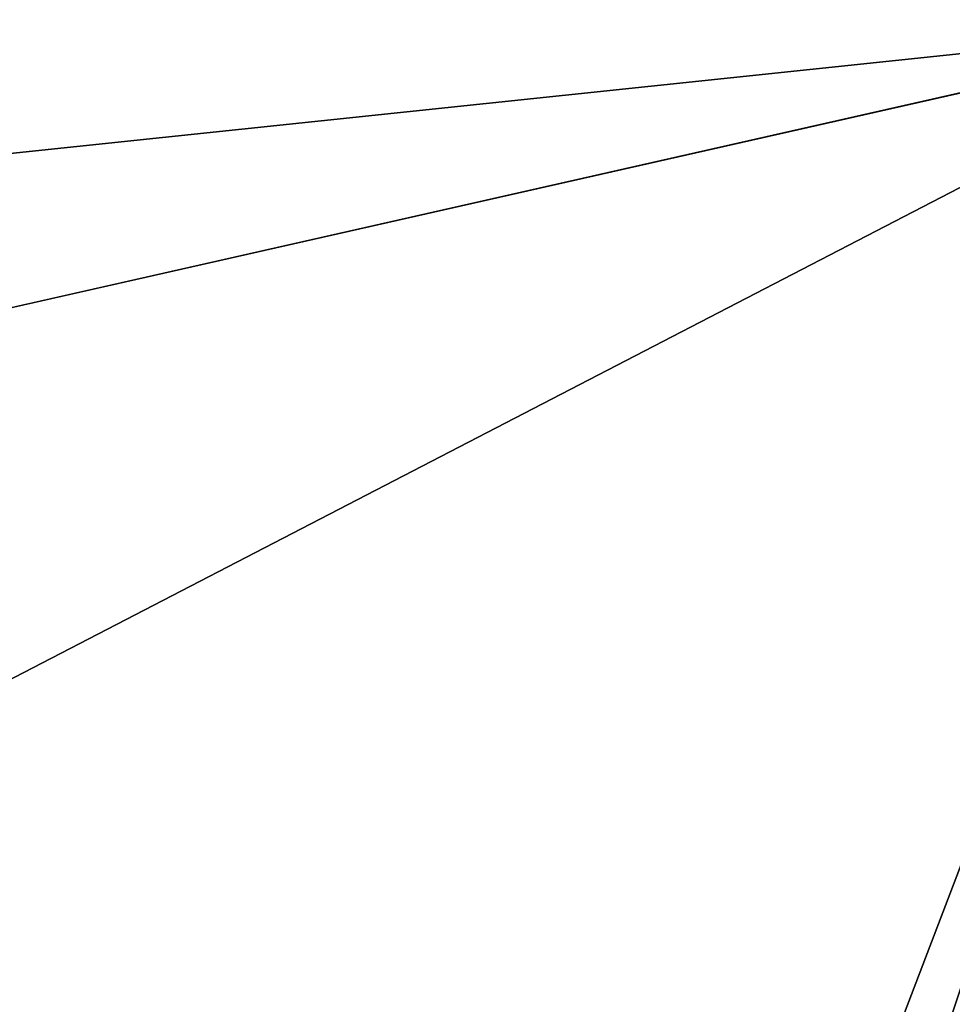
# Model space of a CAD drawing. Extents: x 22936 to 50368, y -4877 to 31080.
# Tile 134 of 256: x 41160 to 41521, y 5388 to 5769. Entities that reach past the tile are written whole.
import ezdxf

# ---------------------------------------------------------------- set-up
doc = ezdxf.new("R2010")
doc.units = 0
doc.layers.add('00_TRACE_RDC', color=241, linetype='CONTINUOUS')
doc.layers.add('08_AMENAGEMENTS_EXTERIEURS', color=253, linetype='CONTINUOUS')

# ---------------------------------------------------------------- blocks, each defined once
blk = doc.blocks.new('GROUPER_2')
at = {"layer": '00_TRACE_RDC', "color": 54}
blk.add_line((12134.75, 10646.32), (7021.89, 10108.79), dxfattribs=at)
blk = doc.blocks.new('GROUPER_123')
at = {"layer": '08_AMENAGEMENTS_EXTERIEURS'}
blk.add_line((911.82, 2058.73), (6024.68, 2596.25), dxfattribs=at)
mesh = blk.add_polyface(dxfattribs=at)
corners = [(911.82, 2058.73), (132.96, 2115.21), (0, 2365.07), (1737.47, 1255.31), (36.28, 1826.86), (1872.41, 1656.96), (6024.68, 2596.25), (4806.94, 1965.47), (5042.3, 24.61), (5166.47, 23.84), (5306.47, 22.97), (5570.64, 21.34), (5903.15, 451.72), (5951.49, 917.91), (6054.76, 2317.59), (6490, 862.08), (6738.1, 2317.59), (5943.19, 0), (6394.44, 301.41), (6346.19, 18.36)]
mesh.append_faces([[corners[k] for k in face] for face in [(0, 1, 2), (1, 3, 4), (15, 14, 16), (17, 18, 19)]], dxfattribs={"vtx0": -1})
mesh.append_faces([[corners[k] for k in face] for face in [(3, 0, 5), (5, 6, 7), (7, 6, 8), (8, 6, 9), (9, 6, 10), (10, 6, 11), (12, 6, 13), (13, 14, 15)]], dxfattribs={"vtx0": -1, "vtx1": -1})
mesh.append_faces([[corners[k] for k in face] for face in [(3, 1, 0), (11, 6, 12)]], dxfattribs={"vtx0": -1, "vtx1": -1, "vtx2": -1})
mesh.append_faces([[corners[k] for k in face] for face in [(5, 0, 6), (13, 6, 14), (12, 17, 11), (17, 12, 18)]], dxfattribs={"vtx0": -1, "vtx2": -1})

msp = doc.modelspace()

# ---------------------------------------------------------------- block references
at = {"layer": '00_TRACE_RDC'}
msp.add_blockref('GROUPER_2', (29515.15, -4876.93), dxfattribs=at)
at = {"layer": '08_AMENAGEMENTS_EXTERIEURS', "color": 9}
msp.add_blockref('GROUPER_123', (35625.22, 3173.13), dxfattribs=at)

doc.saveas('drawing.dxf')
